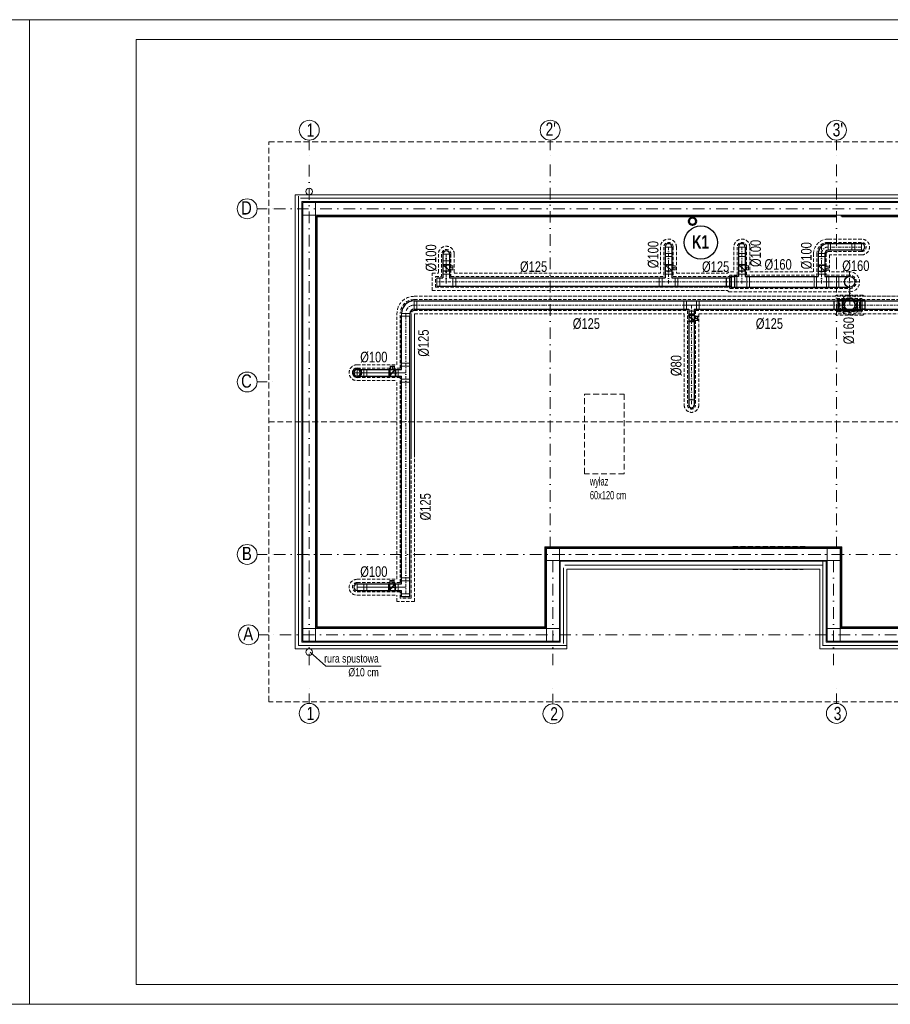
# Model space of a CAD drawing. Header units: inches. Extents: x 67073 to 287261, y -76160 to 48412.
# Tile 106 of 117: x 87316 to 88628, y -42402 to -40917. Entities that reach past the tile are written whole.
import ezdxf

# ---------------------------------------------------------------- set-up
doc = ezdxf.new("R2010")
doc.units = ezdxf.units.IN
doc.header["$MEASUREMENT"] = 0
for name, pattern in [('DASHDOT', [1, 0.5, -0.25, 0, -0.25]), ('DASHED', [0.75, 0.5, -0.25]), ('HIDDEN', [0.375, 0.25, -0.125])]:
    doc.linetypes.add(name, pattern=pattern)
for name, color, linetype, lineweight in [('## 02 KS PION', 102, 'Continuous', 30), ('## 08 CENTRALA REKUP', 204, 'Continuous', 25), ('## 08 WENTYL IZOLACJA', 4, 'DASHED', 18), ('001 WENT NAWIEW', 1, 'Continuous', 25), ('p-- ocieplenie-w.zew', 77, 'Continuous', 0), ('p--dach', 2, 'Continuous', 30), ('p--dach-rura spustowa', 2, 'Continuous', 0), ('p--osie konstr', 1, 'DASHDOT', 15), ('p--osie konstr.-NR', 1, 'DASHDOT', 15), ('p--płyta GK', 2, 'Continuous', 0), ('p--ściana szkielet', 3, 'Continuous', 0)]:
    doc.layers.add(name, color=color, linetype=linetype, lineweight=lineweight)
for name, color, linetype in [('## 08 Nawiew', 1, 'Continuous'), ('## 08 Wywiew', 5, 'Continuous'), ('## 08 Wywiew opis', 5, 'Continuous'), ('p--opisy dodatkowe', 33, 'Continuous'), ('p--podciąg', 61, 'Continuous'), ('Wywiew', 1, 'Continuous'), ('ZP', 246, 'Continuous')]:
    doc.layers.add(name, color=color, linetype=linetype)
doc.styles.add('1-50', font='arial.ttf', dxfattribs={"width": 0.75, "height": 12.5})
doc.styles.add('GENERATED_STYLE_7', font='arialbd.ttf', dxfattribs={"width": 0.75})
doc.styles.get("Standard").update_dxf_attribs({"font": 'ARIAL.TTF', "width": 0.75})
doc.styles.add('STYL-1', font='Arial Narrow.ttf', dxfattribs={"width": 0.75})
doc.linetypes.add('BATTING', pattern='A,0.0001,-0.1,[134,ltypeshp.shx,S=0.1,R=0,X=-0.1,Y=0],-0.2,[134,ltypeshp.shx,S=0.1,R=180,X=0.1,Y=0],-0.1', length=0.4001)

# ---------------------------------------------------------------- blocks, each defined once
blk = doc.blocks.new('A$C670D1017')
at = {"layer": '001 WENT NAWIEW'}
for p, q in [((1.4, 15.4375, 151.8), (8.6, 15.4375, 151.8)), ((2, 10.4375, 151.8), (2, 15.4375, 151.8)), ((5, 9.9375, 151.8), (5, 15.9375, 151.8)), ((8, 10.4375, 151.8), (8, 15.4375, 151.8)), ((0, 0.4375, 151.8), (0, 10.4375, 151.8)), ((0, 5.4375, 151.8), (10, 5.4375, 151.8)), ((0, 0.4375, 151.8), (9.125, 0.4375, 151.8)), ((0.875, 10.4375, 151.8), (0.875, 0.4375, 151.8)), ((0.875, 10.4375, 151.8), (9.125, 10.4375, 151.8)), ((1.5, 1.0625, 151.8), (8.5, 9.8125, 151.8)), ((9.125, 10.4375, 151.8), (9.125, 0.4375, 151.8)), ((10, 0.4375, 151.8), (10, 10.4375, 151.8))]:
    blk.add_line(p, q, dxfattribs=at)
blk.add_circle((5, 5.4375, 151.8), 0.625, dxfattribs=at)
for centre, start, end in [((0.4375, 10.4375, 151.8), 0, 180), ((0.4375, 0.4375, 151.8), 180, 0), ((9.5625, 10.4375, 151.8), 0, 180), ((9.5625, 0.4375, 151.8), 180, 0)]:
    blk.add_arc(centre, 0.4375, start, end, dxfattribs=at)
for p in [(0, 4.1875, 151.8), (0, 4.1875, 151.8), (10, 4.1875, 151.8), (10, 4.1875)]:
    blk.add_point(p, dxfattribs=at)

msp = doc.modelspace()

# ---------------------------------------------------------------- linework, layer by layer
at = {"layer": '## 02 KS PION', "color": 3, "lineweight": 50}
msp.add_circle((88330.144, -41221.251), 5.5, dxfattribs=at)
at = {"layer": '## 02 KS PION', "color": 3, "lineweight": 30}
msp.add_circle((88342.735, -41253.16), 24.979, dxfattribs=at)
at = {"layer": '## 08 CENTRALA REKUP', "linetype": 'Continuous', "lineweight": 18}
for p, q in [((88534.623, -41260.007), (88534.623, -41255.007)), ((88534.623, -41255.007), (88534.623, -41265.007)), ((88538.123, -41255.007), (88538.123, -41265.007))]:
    msp.add_line(p, q, dxfattribs=at)
msp.add_circle((88330.144, -41221.251), 5.5, dxfattribs=at)
at = {"layer": '## 08 Nawiew', "color": 250, "linetype": 'DASHDOT', "lineweight": 15, "ltscale": 10}
for p, q in [((88293.804, -41260.007), (88293.804, -41303.484)), ((88293.804, -41314.984), (88293.804, -41260.007)), ((88404.599, -41260.007), (88404.599, -41314.984)), ((88524.623, -41260.007), (88524.623, -41314.984)), ((88524.623, -41260.007), (88524.623, -41314.984)), ((88584.966, -41260.007), (88534.623, -41260.007)), ((87958.892, -41270.884), (87958.892, -41314.984)), ((87958.892, -41314.984), (87958.892, -41270.884)), ((88524.623, -41314.984), (88524.623, -41270.007)), ((88524.623, -41287.108), (88524.623, -41297.108)), ((88582.059, -41312.579), (87944.797, -41312.579)), ((87910.291, -41347.634), (88752.158, -41347.634)), ((87897.791, -41364.134), (87897.791, -41787.453)), ((87824.375, -41449.585), (87897.791, -41449.585)), ((87897.791, -41449.585), (87824.375, -41449.585)), ((87824.375, -41773.203), (87897.791, -41773.203)), ((87897.791, -41773.203), (87824.375, -41773.203))]:
    msp.add_line(p, q, dxfattribs=at)
at = {"layer": '## 08 Nawiew', "color": 1, "linetype": 'DASHDOT', "lineweight": 15, "ltscale": 10}
for p, q in [((88567.059, -41347.569), (88567.059, -41323.524)), ((88316.998, -41347.634), (88339.998, -41347.634)), ((88328.569, -41347.634), (88328.569, -41360.884))]:
    msp.add_line(p, q, dxfattribs=at)
at = {"layer": '## 08 Nawiew', "color": 1, "linetype": 'Continuous', "lineweight": 15, "ltscale": 10}
for p, q in [((87910.291, -41341.384), (87914.291, -41341.384)), ((87910.291, -41353.884), (87910.291, -41341.384)), ((87914.291, -41353.884), (87914.291, -41341.384)), ((87910.291, -41347.634), (87914.291, -41347.634)), ((87910.291, -41353.884), (87914.291, -41353.884)), ((87891.541, -41364.134), (87891.541, -41360.134)), ((87891.541, -41360.134), (87904.041, -41360.134)), ((87891.541, -41364.134), (87904.041, -41364.134)), ((87897.791, -41364.134), (87897.791, -41360.134)), ((87904.041, -41364.134), (87904.041, -41360.134))]:
    msp.add_line(p, q, dxfattribs=at)
at = {"layer": '## 08 Nawiew', "lineweight": 30}
for p, q in [((87910.291, -41341.384), (88708.606, -41341.384)), ((88543.859, -41353.819), (88543.859, -41341.319)), ((88543.859, -41341.319), (88548.379, -41341.319)), ((88550.059, -41339.569), (88548.359, -41341.339)), ((88550.059, -41339.569), (88555.559, -41339.569)), ((88567.059, -41339.569), (88551.059, -41339.569)), ((88555.559, -41339.569), (88555.559, -41355.569)), ((88567.059, -41339.569), (88583.059, -41339.569)), ((88584.059, -41339.569), (88578.559, -41339.569)), ((88578.559, -41339.569), (88578.559, -41355.569)), ((88584.059, -41339.569), (88585.759, -41341.339)), ((88590.259, -41341.319), (88585.739, -41341.319)), ((88590.259, -41353.819), (88590.259, -41341.319)), ((87910.291, -41353.884), (88324.569, -41353.884)), ((88324.569, -41353.884), (88324.569, -41392.794)), ((88332.569, -41353.884), (88332.569, -41392.794)), ((88332.569, -41353.884), (88708.606, -41353.884)), ((88543.859, -41353.819), (88548.359, -41353.819)), ((88550.039, -41355.569), (88548.359, -41353.819)), ((88550.039, -41355.569), (88555.559, -41355.569)), ((88555.559, -41355.569), (88567.059, -41355.569)), ((88578.559, -41355.569), (88567.059, -41355.569)), ((88584.079, -41355.569), (88578.559, -41355.569)), ((88584.079, -41355.569), (88585.759, -41353.819)), ((88590.259, -41353.819), (88585.759, -41353.819)), ((87891.541, -41444.585), (87891.541, -41364.134)), ((87904.041, -41787.453), (87904.041, -41364.134)), ((88324.569, -41360.558), (88324.569, -41498.425)), ((88332.569, -41360.558), (88332.569, -41498.425)), ((87824.375, -41444.585), (87891.541, -41444.585)), ((87824.375, -41444.585), (87849.25, -41444.585)), ((87881.791, -41444.585), (87891.541, -41444.585)), ((87881.791, -41444.585), (87891.541, -41444.585)), ((87824.375, -41454.585), (87891.541, -41454.585)), ((87824.375, -41454.585), (87849.25, -41454.585)), ((87881.791, -41454.585), (87891.541, -41454.585)), ((87881.791, -41454.585), (87891.541, -41454.585)), ((87891.541, -41478.651), (87891.541, -41454.585)), ((87891.541, -41521.332), (87891.541, -41454.585)), ((87891.541, -41768.203), (87891.541, -41454.585)), ((87824.375, -41768.203), (87891.541, -41768.203)), ((87824.375, -41768.203), (87849.25, -41768.203)), ((87881.791, -41768.203), (87891.541, -41768.203)), ((87881.791, -41768.203), (87891.541, -41768.203)), ((87824.375, -41778.203), (87891.541, -41778.203)), ((87824.375, -41778.203), (87849.25, -41778.203)), ((87881.791, -41778.203), (87891.541, -41778.203)), ((87881.791, -41778.203), (87891.541, -41778.203)), ((87891.541, -41787.453), (87891.541, -41778.203)), ((87891.541, -41784.703), (87891.541, -41778.203)), ((87904.041, -41787.453), (87891.541, -41787.453))]:
    msp.add_line(p, q, dxfattribs=at)
at = {"layer": '## 08 Nawiew', "lineweight": 5}
for p, q in [((88316.998, -41341.384), (88339.998, -41341.384)), ((88316.998, -41341.384), (88316.998, -41353.884)), ((88320.998, -41341.384), (88320.998, -41353.884)), ((88335.998, -41341.384), (88335.998, -41353.884)), ((88339.998, -41341.384), (88339.998, -41353.884)), ((88548.359, -41353.819), (88548.359, -41341.339)), ((88550.059, -41355.569), (88550.059, -41339.569)), ((88551.059, -41339.569), (88551.059, -41355.569)), ((88583.059, -41339.569), (88583.059, -41355.569)), ((88584.059, -41355.569), (88584.059, -41339.569)), ((88585.759, -41353.819), (88585.759, -41341.339)), ((88316.998, -41353.884), (88324.569, -41353.884)), ((88324.569, -41356.884), (88332.569, -41356.884)), ((88332.569, -41353.884), (88339.998, -41353.884)), ((88324.569, -41360.558), (88332.569, -41360.558)), ((88324.569, -41372.54), (88332.569, -41372.54)), ((87824.375, -41454.585), (87824.375, -41444.585)), ((87834.375, -41454.585), (87834.375, -41444.585)), ((87838.875, -41454.585), (87838.875, -41444.585)), ((87881.791, -41454.585), (87881.791, -41444.585)), ((87881.791, -41454.585), (87881.791, -41444.585)), ((87886.291, -41454.585), (87886.291, -41444.585)), ((87886.291, -41454.585), (87886.291, -41444.585)), ((87904.041, -41435.335), (87891.541, -41435.335)), ((87904.041, -41439.835), (87891.541, -41439.835)), ((87891.541, -41461.085), (87891.541, -41454.585)), ((87904.041, -41459.335), (87891.541, -41459.335)), ((87904.041, -41463.835), (87891.541, -41463.835)), ((88324.569, -41490.425), (88332.569, -41490.425)), ((87824.375, -41778.203), (87824.375, -41768.203)), ((87834.375, -41778.203), (87834.375, -41768.203)), ((87838.875, -41778.203), (87838.875, -41768.203)), ((87881.416, -41778.203), (87881.416, -41768.203)), ((87881.416, -41778.203), (87881.416, -41768.203)), ((87881.791, -41778.203), (87881.791, -41768.203)), ((87881.791, -41778.203), (87881.791, -41768.203)), ((87886.291, -41778.203), (87886.291, -41768.203)), ((87886.291, -41778.203), (87886.291, -41768.203)), ((87904.041, -41758.953), (87891.541, -41758.953)), ((87904.041, -41763.453), (87891.541, -41763.453)), ((87904.041, -41782.953), (87891.541, -41782.953))]:
    msp.add_line(p, q, dxfattribs=at)
at = {"layer": '## 08 Nawiew', "color": 1, "lineweight": 5}
msp.add_line((87824.354, -41454.585), (87824.354, -41444.585), dxfattribs=at)
msp.add_line((87824.354, -41454.585), (87824.354, -41444.585), dxfattribs=at)
at = {"layer": '## 08 Nawiew', "color": 1, "linetype": 'DASHDOT', "lineweight": 15, "ltscale": 10}
msp.add_lwpolyline([(88556.559, -41347.569), (88577.559, -41347.569)], dxfattribs=at)
msp.add_lwpolyline([(88556.559, -41347.569), (88577.559, -41347.569)], dxfattribs=at)
msp.add_lwpolyline([(88556.559, -41347.569), (88577.559, -41347.569)], dxfattribs=at)
at = {"layer": '## 08 Nawiew', "lineweight": 30}
msp.add_circle((88567.059, -41347.569), 8, dxfattribs=at)
msp.add_circle((88567.059, -41347.569), 8, dxfattribs=at)
at = {"layer": '## 08 Nawiew', "lineweight": 5}
msp.add_circle((88567.059, -41347.569), 8, dxfattribs=at)
msp.add_circle((88567.059, -41347.569), 8, dxfattribs=at)
at = {"layer": '## 08 Nawiew', "color": 250, "linetype": 'DASHDOT', "lineweight": 15, "ltscale": 10}
for centre, radius in [((88534.623, -41270.007), 10), ((87910.291, -41360.134), 12.5)]:
    msp.add_arc(centre, radius, 90, 180, dxfattribs=at)
at = {"layer": '## 08 Nawiew', "lineweight": 30}
for centre, radius, start, end in [((87910.291, -41360.134), 18.75, 90, 180), ((87910.291, -41360.134), 6.25, 90, 180), ((87824.354, -41449.585), 7, 90, 270), ((87824.354, -41449.585), 7, 0, 180), ((87824.354, -41449.585), 7, 90, 270), ((87824.354, -41449.585), 7, 0, 180), ((87824.354, -41449.585), 5, 90, 270), ((87824.354, -41449.585), 5, 0, 180), ((87824.354, -41449.585), 5, 0, 180), ((87824.354, -41449.585), 5, 0, 180), ((87824.354, -41449.585), 5, 0, 180), ((87824.354, -41449.585), 5, 90, 270), ((87824.354, -41449.585), 5, 0, 180), ((87824.354, -41449.585), 5, 0, 180), ((87824.354, -41449.585), 5, 0, 180), ((87824.354, -41449.585), 5, 0, 180), ((87824.375, -41449.585), 5, 90, 270), ((87824.354, -41449.585), 7, 270, 90), ((87824.354, -41449.585), 7, 270, 90), ((87824.354, -41449.585), 5, 270, 90), ((87824.354, -41449.585), 5, 270, 90), ((87824.354, -41449.585), 7, 180, 0), ((87824.354, -41449.585), 7, 180, 0), ((87824.354, -41449.585), 5, 180, 0), ((87824.354, -41449.585), 5, 180, 0), ((87824.354, -41449.585), 5, 180, 0), ((87824.354, -41449.585), 5, 180, 0), ((87824.354, -41449.585), 5, 180, 0), ((87824.354, -41449.585), 5, 180, 0), ((87824.354, -41449.585), 5, 180, 0), ((87824.354, -41449.585), 5, 180, 0), ((88328.564, -41498.425), 4, 180, 0), ((87824.375, -41773.203), 5, 90, 270)]:
    msp.add_arc(centre, radius, start, end, dxfattribs=at)
at = {"layer": '## 08 WENTYL IZOLACJA', "color": 4, "lineweight": 5, "ltscale": 10}
for p, q in [((88584.966, -41248.007), (88534.623, -41248.007)), ((88281.804, -41260.007), (88281.804, -41299.329)), ((88305.804, -41260.007), (88305.804, -41299.329)), ((88392.599, -41260.007), (88392.599, -41297.579)), ((88416.599, -41260.007), (88416.599, -41297.579)), ((87946.892, -41270.884), (87946.892, -41299.329)), ((87970.892, -41270.884), (87970.892, -41299.329)), ((88512.623, -41270.007), (88512.623, -41297.579)), ((88536.623, -41272.007), (88536.623, -41297.568)), ((88584.966, -41272.007), (88536.623, -41272.007)), ((88384.771, -41297.579), (88383.091, -41299.329)), ((88392.599, -41297.579), (88384.771, -41297.579)), ((88416.599, -41297.579), (88512.623, -41297.579)), ((88566.903, -41297.568), (88536.623, -41297.568)), ((87937.797, -41299.329), (87946.892, -41299.329)), ((87937.797, -41325.829), (87937.797, -41299.329)), ((87970.892, -41299.329), (88281.804, -41299.329)), ((88305.804, -41299.329), (88383.091, -41299.329)), ((87937.797, -41325.829), (88381.555, -41325.829)), ((88245.644, -41325.829), (88383.071, -41325.829)), ((88384.751, -41327.579), (88383.071, -41325.829)), ((87910.291, -41334.384), (88708.606, -41334.384)), ((88053.811, -41334.384), (88708.606, -41334.384)), ((88384.751, -41327.579), (88566.903, -41327.579)), ((88547.075, -41332.569), (88545.395, -41334.319)), ((88587.062, -41332.569), (88547.075, -41332.569)), ((88587.062, -41332.569), (88588.742, -41334.319)), ((87884.541, -41437.585), (87884.541, -41360.134)), ((87911.041, -41574.648), (87911.041, -41360.884)), ((87911.041, -41794.453), (87911.041, -41360.884)), ((87911.041, -41360.884), (88317.569, -41360.884)), ((88317.569, -41360.884), (88317.569, -41498.425)), ((88339.569, -41360.884), (88708.606, -41360.884)), ((88339.569, -41360.884), (88339.569, -41498.425)), ((88547.055, -41362.569), (88545.375, -41360.819)), ((88587.062, -41362.569), (88547.055, -41362.569)), ((88587.062, -41362.569), (88588.742, -41360.819)), ((87824.375, -41437.585), (87884.541, -41437.585)), ((87824.375, -41461.585), (87884.541, -41461.585)), ((87884.541, -41761.203), (87884.541, -41461.585)), ((87824.375, -41761.203), (87884.541, -41761.203)), ((87824.375, -41785.203), (87884.541, -41785.203)), ((87884.541, -41794.453), (87884.541, -41785.203)), ((87911.041, -41794.453), (87884.541, -41794.453))]:
    msp.add_line(p, q, dxfattribs=at)
at = {"layer": '## 08 WENTYL IZOLACJA', "color": 6, "lineweight": 5, "ltscale": 10}
for p, q in [((88584.966, -41253.007), (88534.623, -41253.007)), ((88286.804, -41260.007), (88286.804, -41304.329)), ((88300.804, -41260.007), (88300.804, -41304.329)), ((88397.599, -41260.007), (88397.599, -41302.579)), ((88411.599, -41260.007), (88411.599, -41302.579)), ((88584.966, -41267.007), (88534.623, -41267.007)), ((87951.892, -41270.884), (87951.892, -41304.329)), ((87965.892, -41270.884), (87965.892, -41304.329)), ((88517.623, -41270.007), (88517.623, -41302.579)), ((88531.623, -41270.007), (88531.623, -41302.579)), ((87942.797, -41304.329), (87951.892, -41304.329)), ((87942.797, -41320.829), (87942.797, -41304.329)), ((87965.892, -41304.329), (88286.804, -41304.329)), ((88300.804, -41304.329), (88385.222, -41304.329)), ((88386.902, -41302.579), (88385.222, -41304.329)), ((88397.599, -41302.579), (88386.902, -41302.579)), ((88411.599, -41302.579), (88517.623, -41302.579)), ((88531.623, -41302.579), (88566.903, -41302.579)), ((87942.797, -41320.829), (88381.555, -41320.829)), ((88243.792, -41320.829), (88385.202, -41320.829)), ((88386.882, -41322.579), (88385.202, -41320.829)), ((88386.882, -41322.579), (88566.903, -41322.579)), ((87910.291, -41339.384), (88708.606, -41339.384)), ((88549.206, -41337.569), (88547.526, -41339.319)), ((88567.059, -41337.569), (88549.206, -41337.569)), ((88567.059, -41337.569), (88584.911, -41337.569)), ((88584.911, -41337.569), (88586.591, -41339.319)), ((87910.291, -41355.884), (88322.569, -41355.884)), ((88322.569, -41355.884), (88322.569, -41498.425)), ((88334.569, -41355.884), (88708.606, -41355.884)), ((88334.569, -41355.884), (88334.569, -41498.425)), ((88549.186, -41357.569), (88547.506, -41355.819)), ((88584.931, -41357.569), (88586.611, -41355.819)), ((87889.541, -41442.585), (87889.541, -41360.134)), ((87906.041, -41576.501), (87906.041, -41360.134)), ((87906.041, -41789.453), (87906.041, -41360.134)), ((88549.186, -41357.569), (88567.059, -41357.569)), ((88584.931, -41357.569), (88567.059, -41357.569)), ((87824.375, -41442.585), (87889.541, -41442.585)), ((87824.375, -41456.585), (87889.541, -41456.585)), ((87889.541, -41766.203), (87889.541, -41456.585)), ((87824.375, -41766.203), (87889.541, -41766.203)), ((87824.375, -41780.203), (87889.541, -41780.203)), ((87889.541, -41789.453), (87889.541, -41780.203)), ((87906.041, -41789.453), (87889.541, -41789.453))]:
    msp.add_line(p, q, dxfattribs=at)
at = {"layer": '## 08 WENTYL IZOLACJA', "color": 4, "lineweight": 5, "ltscale": 10}
for radius in [15, 15, 11]:
    msp.add_circle((88567.059, -41347.569), radius, dxfattribs=at)
at = {"layer": '## 08 WENTYL IZOLACJA', "color": 6, "lineweight": 5, "ltscale": 10}
msp.add_circle((88567.059, -41347.569), 10, dxfattribs=at)
at = {"layer": '## 08 WENTYL IZOLACJA', "color": 4, "lineweight": 5, "ltscale": 10}
for centre, radius, start, end in [((88293.804, -41260.007), 12, 0, 180), ((88404.599, -41260.007), 12, 0, 180), ((88534.623, -41270.007), 22, 90, 180), ((88584.966, -41260.007), 12, 270, 90), ((87958.892, -41270.884), 12, 0, 180), ((88567.059, -41312.567), 15, 269.405962, 90.594038), ((87910.291, -41360.134), 25.75, 90, 180), ((88567.059, -41347.569), 10.5, 139.632406, 40.367594), ((87824.375, -41449.585), 12, 90, 270), ((88328.564, -41498.425), 11, 180, 0), ((87824.375, -41773.203), 12, 90, 270)]:
    msp.add_arc(centre, radius, start, end, dxfattribs=at)
at = {"layer": '## 08 WENTYL IZOLACJA', "color": 6, "lineweight": 5, "ltscale": 10}
for centre, radius, start, end in [((88293.804, -41260.007), 7, 0, 180), ((88404.599, -41260.007), 7, 0, 180), ((88534.623, -41270.007), 17, 90, 180), ((88584.966, -41260.007), 7, 270, 90), ((87958.892, -41270.884), 7, 0, 180), ((88534.623, -41270.007), 3, 90, 180), ((88567.059, -41312.567), 10, 269.108923, 90.891077), ((87910.291, -41360.134), 20.75, 90, 180), ((87910.291, -41360.134), 4.25, 90, 180), ((87824.375, -41449.585), 7, 90, 270), ((88328.564, -41498.425), 6, 180, 0), ((87824.375, -41773.203), 7, 90, 270)]:
    msp.add_arc(centre, radius, start, end, dxfattribs=at)
at = {"layer": '## 08 Wywiew', "color": 5, "lineweight": 30}
for p, q in [((88288.804, -41260.007), (88288.804, -41306.329)), ((88288.804, -41260.007), (88288.804, -41284.883)), ((88298.804, -41260.007), (88298.804, -41306.329)), ((88298.804, -41260.007), (88298.804, -41284.883)), ((88399.599, -41260.007), (88399.599, -41304.579)), ((88409.599, -41260.007), (88409.599, -41304.579)), ((88584.966, -41255.007), (88534.623, -41255.007)), ((88584.966, -41265.007), (88534.623, -41265.007)), ((87953.892, -41270.884), (87953.892, -41306.329)), ((87963.892, -41270.884), (87963.892, -41306.329)), ((88519.623, -41270.007), (88519.623, -41304.579)), ((88529.623, -41270.007), (88529.623, -41304.579)), ((87953.892, -41284.479), (87953.892, -41292.479)), ((87953.892, -41296.579), (87953.892, -41306.329)), ((87953.892, -41296.579), (87953.892, -41306.329)), ((87963.892, -41284.479), (87963.892, -41292.479)), ((87963.892, -41296.579), (87963.892, -41306.329)), ((87963.892, -41296.579), (87963.892, -41306.329)), ((88288.804, -41296.579), (88288.804, -41306.329)), ((88288.804, -41296.579), (88288.804, -41306.329)), ((88298.804, -41296.579), (88298.804, -41306.329)), ((88298.804, -41296.579), (88298.804, -41306.329)), ((88399.599, -41296.579), (88399.599, -41304.579)), ((88399.599, -41296.579), (88399.599, -41304.579)), ((88409.599, -41296.579), (88409.599, -41304.579)), ((88409.599, -41296.579), (88409.599, -41304.579)), ((87944.797, -41306.329), (87951.134, -41306.329)), ((87947.547, -41306.329), (87953.892, -41306.329)), ((87963.892, -41306.329), (88288.96, -41306.329)), ((88264.894, -41306.329), (88288.804, -41306.329)), ((88282.46, -41306.329), (88288.96, -41306.329)), ((88298.804, -41306.329), (88381.555, -41306.329)), ((88381.555, -41318.829), (88381.555, -41306.329)), ((88381.555, -41306.329), (88386.075, -41306.329)), ((88387.755, -41304.579), (88386.055, -41306.35)), ((88387.755, -41304.579), (88393.255, -41304.579)), ((88399.599, -41304.579), (88388.755, -41304.579)), ((88393.255, -41304.579), (88393.255, -41320.579)), ((88409.599, -41304.579), (88519.623, -41304.579)), ((88529.623, -41304.579), (88566.903, -41304.579)), ((87944.797, -41318.829), (88381.555, -41318.829)), ((88381.555, -41318.829), (88386.055, -41318.829)), ((88387.735, -41320.579), (88386.055, -41318.829)), ((88387.735, -41320.579), (88393.255, -41320.579)), ((88388.755, -41320.579), (88566.903, -41320.579))]:
    msp.add_line(p, q, dxfattribs=at)
at = {"layer": '## 08 Wywiew', "color": 5, "lineweight": 5}
for p, q in [((88288.804, -41260.007), (88298.804, -41260.007)), ((88399.599, -41260.007), (88409.599, -41260.007)), ((88570.466, -41255.007), (88570.466, -41265.007)), ((88574.966, -41255.007), (88574.966, -41265.007)), ((88584.966, -41255.007), (88584.966, -41265.007)), ((87953.892, -41270.884), (87963.892, -41270.884)), ((87963.892, -41280.884), (87953.892, -41280.884)), ((88288.804, -41270.007), (88298.804, -41270.007)), ((88288.804, -41274.507), (88298.804, -41274.507)), ((88399.599, -41270.007), (88409.599, -41270.007)), ((88399.599, -41274.507), (88409.599, -41274.507)), ((88519.623, -41270.007), (88529.623, -41270.007)), ((88519.623, -41274.507), (88529.623, -41274.507)), ((87953.892, -41286.579), (87963.892, -41286.579)), ((87953.892, -41286.579), (87953.892, -41295.704)), ((87963.892, -41287.454), (87953.892, -41287.454)), ((87963.892, -41295.704), (87953.892, -41295.704)), ((87953.892, -41296.579), (87963.892, -41296.579)), ((87953.892, -41296.579), (87963.892, -41296.579)), ((87953.892, -41296.579), (87963.892, -41296.579)), ((87954.517, -41288.079), (87963.267, -41295.079)), ((87958.892, -41286.579), (87958.892, -41296.579)), ((87963.392, -41291.579), (87969.392, -41291.579)), ((87963.892, -41287.454), (87963.892, -41295.704)), ((87963.892, -41288.579), (87968.892, -41288.579)), ((87963.892, -41294.579), (87968.892, -41294.579)), ((87968.892, -41287.979), (87968.892, -41295.179)), ((88288.804, -41286.579), (88298.804, -41286.579)), ((88288.804, -41286.579), (88288.804, -41295.704)), ((88298.804, -41287.454), (88288.804, -41287.454)), ((88298.804, -41295.704), (88288.804, -41295.704)), ((88288.804, -41296.579), (88298.804, -41296.579)), ((88288.804, -41296.579), (88298.804, -41296.579)), ((88288.804, -41296.579), (88298.804, -41296.579)), ((88288.804, -41296.579), (88298.804, -41296.579)), ((88288.804, -41296.579), (88298.804, -41296.579)), ((88289.429, -41288.079), (88298.179, -41295.079)), ((88293.804, -41286.579), (88293.804, -41296.579)), ((88298.304, -41291.579), (88304.304, -41291.579)), ((88298.804, -41287.454), (88298.804, -41295.704)), ((88298.804, -41288.579), (88303.804, -41288.579)), ((88298.804, -41294.579), (88303.804, -41294.579)), ((88303.804, -41287.979), (88303.804, -41295.179)), ((88399.599, -41286.579), (88409.599, -41286.579)), ((88399.599, -41286.579), (88399.599, -41295.704)), ((88409.599, -41287.454), (88399.599, -41287.454)), ((88409.599, -41295.704), (88399.599, -41295.704)), ((88399.599, -41296.579), (88409.599, -41296.579)), ((88399.599, -41296.579), (88409.599, -41296.579)), ((88399.599, -41296.579), (88409.599, -41296.579)), ((88399.599, -41296.579), (88409.599, -41296.579)), ((88399.599, -41296.579), (88409.599, -41296.579)), ((88400.224, -41288.079), (88408.974, -41295.079)), ((88404.599, -41286.579), (88404.599, -41296.579)), ((88409.099, -41291.579), (88415.099, -41291.579)), ((88409.599, -41287.454), (88409.599, -41295.704)), ((88409.599, -41288.579), (88414.599, -41288.579)), ((88409.599, -41294.579), (88414.599, -41294.579)), ((88414.599, -41287.979), (88414.599, -41295.179)), ((88519.623, -41287.108), (88529.623, -41287.108)), ((88519.623, -41287.108), (88519.623, -41296.233)), ((88529.623, -41287.983), (88519.623, -41287.983)), ((88529.623, -41296.233), (88519.623, -41296.233)), ((88519.623, -41297.108), (88529.623, -41297.108)), ((88519.623, -41297.108), (88529.623, -41297.108)), ((88519.623, -41297.108), (88529.623, -41297.108)), ((88519.623, -41297.108), (88529.623, -41297.108)), ((88519.623, -41297.108), (88529.623, -41297.108)), ((88520.248, -41288.608), (88528.998, -41295.608)), ((88529.123, -41292.108), (88535.123, -41292.108)), ((88529.623, -41287.983), (88529.623, -41296.233)), ((88529.623, -41289.108), (88534.623, -41289.108)), ((88529.623, -41295.108), (88534.623, -41295.108)), ((88534.623, -41288.508), (88534.623, -41295.708)), ((87944.797, -41318.829), (87944.797, -41306.329)), ((87949.297, -41318.829), (87949.297, -41306.329)), ((87953.892, -41301.079), (87963.892, -41301.079)), ((87953.892, -41301.079), (87963.892, -41301.079)), ((87968.797, -41318.829), (87968.797, -41306.329)), ((87973.297, -41318.829), (87973.297, -41306.329)), ((88279.71, -41318.829), (88279.71, -41306.329)), ((88284.21, -41318.829), (88284.21, -41306.329)), ((88288.804, -41301.079), (88298.804, -41301.079)), ((88288.804, -41301.079), (88298.804, -41301.079)), ((88303.71, -41318.829), (88303.71, -41306.329)), ((88308.21, -41318.829), (88308.21, -41306.329)), ((88386.055, -41318.829), (88386.055, -41306.35)), ((88387.755, -41320.579), (88387.755, -41304.579)), ((88388.755, -41304.579), (88388.755, -41320.579)), ((88393.255, -41320.579), (88393.255, -41304.579)), ((88393.593, -41304.579), (88393.593, -41320.579)), ((88397.099, -41304.579), (88397.099, -41320.579)), ((88399.599, -41301.079), (88409.599, -41301.079)), ((88399.599, -41301.079), (88409.599, -41301.079)), ((88399.599, -41301.079), (88409.599, -41301.079)), ((88412.093, -41304.579), (88412.093, -41320.579)), ((88416.255, -41304.579), (88416.255, -41320.579)), ((88513.616, -41304.579), (88513.616, -41320.579)), ((88517.123, -41304.579), (88517.123, -41320.579)), ((88519.778, -41301.079), (88529.778, -41301.079)), ((88532.116, -41304.579), (88532.116, -41320.579)), ((88535.623, -41304.579), (88535.623, -41320.579)), ((88547.403, -41304.579), (88547.403, -41320.579)), ((88550.903, -41304.579), (88550.903, -41320.579)), ((88555.559, -41355.569), (88555.559, -41339.569)), ((88578.559, -41355.569), (88578.559, -41339.569))]:
    msp.add_line(p, q, dxfattribs=at)
at = {"layer": '## 08 Wywiew', "color": 5, "linetype": 'DASHDOT', "lineweight": 15, "ltscale": 10}
msp.add_line((88566.903, -41296.672), (88566.903, -41333.272), dxfattribs=at)
at = {"layer": '## 08 Wywiew', "color": 1, "linetype": 'DASHDOT', "lineweight": 15, "ltscale": 10}
msp.add_line((88328.569, -41360.558), (88328.569, -41498.425), dxfattribs=at)
at = {"layer": '## 08 Wywiew', "color": 1, "lineweight": 5}
for p, q in [((87824.354, -41444.585), (87824.354, -41454.585)), ((87824.354, -41444.585), (87824.354, -41454.585)), ((87819.354, -41449.585), (87829.354, -41449.585)), ((87819.354, -41449.585), (87829.354, -41449.585))]:
    msp.add_line(p, q, dxfattribs=at)
at = {"layer": '## 08 Wywiew', "color": 5, "lineweight": 5}
for centre in [(87958.892, -41291.579), (88293.804, -41291.579), (88404.599, -41291.579), (88524.623, -41292.108)]:
    msp.add_circle(centre, 0.625, dxfattribs=at)
at = {"layer": '## 08 Wywiew', "color": 5, "lineweight": 30}
msp.add_circle((88567.059, -41312.567), 8, dxfattribs=at)
at = {"layer": '## 08 Wywiew'}
msp.add_arc((87958.892, -41270.884), 5, 0, 180, dxfattribs=at)
msp.add_arc((87958.892, -41270.884), 5, 0, 180, dxfattribs=at)
msp.add_arc((87958.892, -41270.884), 5, 0, 180, dxfattribs=at)
at = {"layer": '## 08 Wywiew', "color": 5, "lineweight": 30}
for centre, radius, start, end in [((87958.892, -41270.884), 5, 0, 180), ((88293.804, -41260.007), 5, 0, 180), ((88404.599, -41260.007), 5, 0, 180), ((88534.623, -41270.007), 15, 90, 180), ((88534.623, -41270.007), 5, 90, 180), ((88584.966, -41260.007), 5, 270, 90)]:
    msp.add_arc(centre, radius, start, end, dxfattribs=at)
at = {"layer": '## 08 Wywiew', "color": 5, "lineweight": 5}
for centre, start, end in [((87953.892, -41287.017), 90, 270), ((87953.892, -41296.142), 90, 270), ((87963.892, -41287.017), 270, 90), ((87963.892, -41296.142), 270, 90), ((88288.804, -41287.017), 90, 270), ((88288.804, -41296.142), 90, 270), ((88298.804, -41287.017), 270, 90), ((88298.804, -41296.142), 270, 90), ((88399.599, -41287.017), 90, 270), ((88399.599, -41296.142), 90, 270), ((88409.599, -41287.017), 270, 90), ((88409.599, -41296.142), 270, 90), ((88519.623, -41287.546), 90, 270), ((88519.623, -41296.671), 90, 270), ((88529.623, -41287.546), 270, 90), ((88529.623, -41296.671), 270, 90)]:
    msp.add_arc(centre, 0.438, start, end, dxfattribs=at)
for p in [(87957.642, -41286.579), (87957.642, -41286.579), (87957.642, -41296.579), (87957.642, -41296.579, -151.8), (88292.554, -41286.579), (88292.554, -41286.579), (88292.554, -41296.579), (88292.554, -41296.579, -151.8), (88403.349, -41286.579), (88403.349, -41286.579), (88403.349, -41296.579), (88403.349, -41296.579, -151.8), (88523.373, -41287.108), (88523.373, -41287.108), (88523.373, -41297.108), (88523.373, -41297.108, -151.8)]:
    msp.add_point(p, dxfattribs=at)
at = {"linetype": 'Continuous', "lineweight": 18}
for points in [[(85230.462, -42402.179), (87330.462, -42402.179), (87330.462, -40917.179), (85230.462, -40917.179)], [(87330.462, -42402.179), (89430.462, -42402.179), (89430.462, -40917.179), (87330.462, -40917.179)], [(87491.09, -42372.179), (89400.462, -42372.179), (89400.462, -40947.179), (87491.09, -40947.179)]]:
    msp.add_lwpolyline(points, close=True, dxfattribs=at)
at = {"layer": '001 WENT NAWIEW'}
for p, q in [((88324.194, -41364.04), (88332.944, -41371.04)), ((88324.569, -41362.54), (88332.569, -41362.54)), ((88324.569, -41362.54), (88324.569, -41371.665)), ((88332.569, -41363.415), (88324.569, -41363.415)), ((88332.569, -41371.665), (88324.569, -41371.665)), ((88328.569, -41362.54), (88328.569, -41372.54)), ((88332.069, -41367.54), (88338.069, -41367.54)), ((88332.569, -41363.415), (88332.569, -41371.665)), ((88332.569, -41364.54), (88337.569, -41364.54)), ((88332.569, -41370.54), (88337.569, -41370.54)), ((88337.569, -41363.94), (88337.569, -41371.14)), ((88324.569, -41372.54), (88332.569, -41372.54))]:
    msp.add_line(p, q, dxfattribs=at)
msp.add_circle((88328.569, -41367.54), 0.625, dxfattribs=at)
for centre, start, end in [((88324.569, -41362.977), 90, 270), ((88324.569, -41372.102), 90, 270), ((88332.569, -41362.977), 270, 90), ((88332.569, -41372.102), 270, 90)]:
    msp.add_arc(centre, 0.438, start, end, dxfattribs=at)
for p in [(88327.319, -41362.54), (88327.319, -41362.54), (88327.319, -41372.54), (88327.319, -41372.54, -151.8)]:
    msp.add_point(p, dxfattribs=at)
at = {"layer": 'p-- ocieplenie-w.zew', "color": 251, "linetype": 'BATTING', "ltscale": 2}
for p, q in [((87736.225, -41523.644), (87736.225, -41183.444)), ((87739.225, -41186.444), (88546.775, -41186.444)), ((88440.575, -41186.444), (88928.225, -41186.444)), ((88454.66, -41186.444), (88525.36, -41186.444)), ((87736.225, -41860.918), (87736.225, -41523.644)), ((88137.625, -41739.844), (88277.966, -41739.844)), ((88276.825, -41739.844), (88526.825, -41739.844)), ((88526.825, -41859.844), (88526.825, -41733.844)), ((88135.625, -41857.844), (88135.625, -41743.844)), ((87736.3, -41860.844), (88140.625, -41860.844)), ((88931.225, -41860.844), (88525.995, -41860.844))]:
    msp.add_line(p, q, dxfattribs=at)
at = {"layer": 'p-- ocieplenie-w.zew', "color": 0, "linetype": 'BATTING', "ltscale": 2}
msp.add_line((87736.225, -41585.194), (87736.225, -41346.594), dxfattribs=at)
at = {"layer": 'p--dach', "color": 251, "linetype": 'HIDDEN', "lineweight": 20, "ltscale": 35}
msp.add_line((87691.225, -41523.644), (88971.225, -41523.644), dxfattribs=at)
for points in [[(87691.225, -41101.444), (88971.225, -41101.444), (88971.225, -41945.844), (87691.225, -41945.844)], [(88167.275, -41481.994), (88227.275, -41481.994), (88227.275, -41601.994), (88167.275, -41601.994)]]:
    msp.add_lwpolyline(points, close=True, dxfattribs=at)
at = {"layer": 'p--dach-rura spustowa', "color": 251, "linetype": 'Continuous', "lineweight": 0, "ltscale": 75}
for centre in [(87752.175, -41176.444), (87752.175, -41870.844)]:
    msp.add_circle(centre, 5, dxfattribs=at)
at = {"layer": 'p--opisy dodatkowe', "color": 251, "lineweight": 5}
msp.add_lwpolyline([(87860.851, -41892.033), (87777.075, -41892.033), (87753.425, -41870.844)], dxfattribs=at)
at = {"layer": 'p--osie konstr', "color": 251, "linetype": 'DASHDOT', "ltscale": 35}
for p, q in [((87752.175, -41890.844), (87752.175, -41131.444)), ((88115.675, -41714.644), (88115.675, -41131.444)), ((88547.275, -41714.644), (88547.275, -41131.444)), ((87698.71, -41202.389), (88949.025, -41202.389)), ((87698.71, -41723.634), (88949.025, -41723.634)), ((88118.425, -41723.644), (88542.775, -41723.644)), ((88119.675, -41890.844), (88119.675, -41723.644)), ((88542.775, -41890.844), (88542.775, -41723.644)), ((88988.791, -41844.894), (87706.225, -41844.894))]:
    msp.add_line(p, q, dxfattribs=at)
at = {"layer": 'p--osie konstr.-NR', "color": 251, "linetype": 'DASHDOT', "ltscale": 30}
for p, q in [((87752.295, -41098.845), (87752.295, -41123.845)), ((88547.025, -41098.845), (88547.025, -41123.845)), ((87673.71, -41202.399), (87698.71, -41202.399)), ((87673.71, -41463.544), (87698.71, -41463.544)), ((87673.71, -41723.644), (87698.71, -41723.644)), ((87675.801, -41844.894), (87700.801, -41844.894)), ((87752.175, -41948.442), (87752.175, -41923.442)), ((88119.675, -41948.967), (88119.675, -41923.967)), ((88547.025, -41948.442), (88547.025, -41923.442))]:
    msp.add_line(p, q, dxfattribs=at)
at = {"layer": 'p--osie konstr.-NR', "color": 0, "linetype": 'DASHDOT', "ltscale": 30}
msp.add_line((88115.425, -41098.845), (88115.425, -41123.845), dxfattribs=at)
at = {"layer": 'p--osie konstr.-NR', "color": 251, "linetype": 'Continuous', "ltscale": 35}
for centre in [(87752.295, -41083.845), (88547.025, -41083.845), (87658.71, -41202.399), (87658.71, -41463.544), (87658.71, -41723.644), (87660.801, -41844.894), (87752.175, -41963.442), (88119.675, -41963.967), (88547.025, -41963.442)]:
    msp.add_circle(centre, 15, dxfattribs=at)
at = {"layer": 'p--osie konstr.-NR', "color": 0, "linetype": 'Continuous', "ltscale": 35}
msp.add_circle((88115.425, -41083.845), 15, dxfattribs=at)
at = {"layer": 'p--podciąg', "color": 251, "linetype": 'HIDDEN', "ltscale": 30}
for p, q in [((88499.825, -41712.194), (88387.825, -41712.194)), ((88390.825, -41745.844), (88496.825, -41745.844))]:
    msp.add_line(p, q, dxfattribs=at)
at = {"layer": 'p--płyta GK', "color": 251, "ltscale": 35}
for p, q in [((87763.125, -41213.344), (88123.125, -41213.344)), ((87763.125, -41523.644), (87763.125, -41213.344)), ((87764.375, -41214.594), (88124.375, -41214.594)), ((87764.375, -41523.644), (87764.375, -41214.594)), ((88123.125, -41213.344), (88546.775, -41213.344)), ((88124.375, -41214.594), (88546.775, -41214.594)), ((88443.575, -41213.344), (88539.325, -41213.344)), ((88443.575, -41214.594), (88539.325, -41214.594)), ((88457.66, -41213.344), (88496.41, -41213.344)), ((88457.66, -41214.594), (88495.16, -41214.594)), ((88503.41, -41213.344), (88522.36, -41213.344)), ((88504.66, -41214.594), (88522.36, -41214.594)), ((88553.725, -41213.344), (88899.325, -41213.344)), ((88554.975, -41214.594), (88898.075, -41214.594)), ((87763.125, -41833.944), (87763.125, -41523.644)), ((87764.375, -41832.694), (87764.375, -41523.644)), ((88107.475, -41712.194), (88279.825, -41712.194)), ((88107.475, -41832.694), (88107.475, -41712.194)), ((88108.725, -41713.444), (88279.825, -41713.444)), ((88108.725, -41833.944), (88108.725, -41713.444)), ((88279.825, -41712.194), (88553.725, -41712.194)), ((88279.825, -41713.444), (88553.725, -41713.444)), ((88499.825, -41712.194), (88554.975, -41712.194)), ((88499.825, -41713.444), (88553.725, -41713.444)), ((88553.725, -41833.944), (88553.725, -41713.444)), ((88554.975, -41832.694), (88554.975, -41712.194)), ((87763.125, -41833.944), (88108.725, -41833.944)), ((87764.375, -41832.694), (88107.475, -41832.694)), ((88010.92, -41832.694), (88107.475, -41832.694)), ((88010.92, -41833.944), (88108.725, -41833.944)), ((88900.525, -41833.944), (88553.725, -41833.944)), ((88900.525, -41832.694), (88554.975, -41832.694))]:
    msp.add_line(p, q, dxfattribs=at)
at = {"layer": 'p--płyta GK', "color": 0, "ltscale": 35}
for p, q in [((87763.125, -41380.844), (87763.125, -41349.594)), ((87764.375, -41379.594), (87764.375, -41349.594)), ((87763.125, -41582.194), (87763.125, -41387.844)), ((87764.375, -41582.194), (87764.375, -41389.094))]:
    msp.add_line(p, q, dxfattribs=at)
at = {"layer": 'p--ściana szkielet', "color": 251, "ltscale": 2}
for p, q in [((87731.225, -41181.444), (88546.775, -41181.444)), ((87731.225, -41523.644), (87731.225, -41181.444)), ((87741.225, -41191.444), (88546.775, -41191.444)), ((87741.225, -41523.644), (87741.225, -41191.444)), ((87742.425, -41192.644), (88546.775, -41192.644)), ((87742.425, -41523.644), (87742.425, -41192.644)), ((87761.925, -41523.644), (87761.925, -41192.644)), ((88440.575, -41181.444), (88931.225, -41181.444)), ((88440.575, -41191.444), (88921.225, -41191.444)), ((88443.575, -41192.644), (88920.025, -41192.644)), ((88454.66, -41181.444), (88525.36, -41181.444)), ((88454.66, -41191.444), (88525.36, -41191.444)), ((87742.425, -41212.144), (88546.775, -41212.144)), ((88443.575, -41212.144), (88920.025, -41212.144)), ((88457.66, -41212.144), (88522.36, -41212.144)), ((87731.225, -41865.844), (87731.225, -41523.644)), ((87741.225, -41855.844), (87741.225, -41523.644)), ((87742.425, -41854.644), (87742.425, -41523.644)), ((87761.925, -41854.644), (87761.925, -41523.644)), ((88109.925, -41714.644), (88279.825, -41714.644)), ((88109.925, -41853.844), (88109.925, -41714.644)), ((88129.425, -41854.644), (88129.425, -41714.644)), ((88279.825, -41714.644), (88533.025, -41714.644)), ((88499.825, -41714.644), (88552.525, -41714.644)), ((88533.025, -41854.644), (88533.025, -41714.644)), ((88552.525, -41854.644), (88552.525, -41714.644)), ((88109.925, -41732.644), (88533.025, -41732.644)), ((88130.625, -41733.844), (88276.825, -41733.844)), ((88130.625, -41855.844), (88130.625, -41733.844)), ((88276.825, -41733.844), (88526.825, -41733.844)), ((88496.825, -41733.844), (88531.825, -41733.844)), ((88499.825, -41732.644), (88552.525, -41732.644)), ((88531.825, -41855.844), (88531.825, -41733.844)), ((88140.625, -41745.844), (88276.825, -41745.844)), ((88140.625, -41865.844), (88140.625, -41745.844)), ((88276.825, -41745.844), (88521.825, -41745.844)), ((88496.825, -41745.844), (88521.825, -41745.844)), ((88521.825, -41865.844), (88521.825, -41745.844)), ((87742.425, -41835.144), (88109.925, -41835.144)), ((88010.92, -41835.144), (88129.425, -41835.144)), ((88900.525, -41835.144), (88533.025, -41835.144)), ((88900.525, -41835.144), (88533.025, -41835.144)), ((87741.225, -41855.844), (88130.625, -41855.844)), ((87742.425, -41854.644), (88129.425, -41854.644)), ((88007.92, -41854.644), (88129.425, -41854.644)), ((88130.625, -41855.844), (88007.92, -41855.844)), ((88921.225, -41855.844), (88531.825, -41855.844)), ((88900.525, -41854.644), (88533.025, -41854.644)), ((87731.225, -41865.844), (88140.625, -41865.844)), ((88007.92, -41865.844), (88140.625, -41865.844)), ((88931.225, -41865.844), (88521.825, -41865.844))]:
    msp.add_line(p, q, dxfattribs=at)
at = {"layer": 'p--ściana szkielet', "color": 0, "ltscale": 2}
for p, q in [((87731.225, -41585.194), (87731.225, -41346.594)), ((87741.225, -41585.194), (87741.225, -41346.594)), ((87742.425, -41585.194), (87742.425, -41346.594)), ((87761.925, -41582.194), (87761.925, -41349.594))]:
    msp.add_line(p, q, dxfattribs=at)
at = {"layer": 'ZP', "color": 251, "linetype": 'Continuous', "lineweight": 5}
msp.add_line((87731.231, -41215.463), (87731.231, -41235.463), dxfattribs=at)

# ---------------------------------------------------------------- block references
at = {"layer": '## 08 CENTRALA REKUP', "linetype": 'Continuous', "lineweight": 18}
for p in [(87872.666, -41455.022, -151.8), (87872.291, -41778.64, -151.8)]:
    msp.add_blockref('A$C670D1017', p, dxfattribs=at)

# ---------------------------------------------------------------- texts
at = {"layer": '## 02 KS PION', "color": 3, "lineweight": 50, "style": 'GENERATED_STYLE_7', "width": 0.7}
msp.add_text('K1', height=20.4724, dxfattribs=at).set_placement((88329.272, -41262.749, 337.741))
at = {"layer": '## 08 Wywiew opis', "lineweight": 5, "char_height": 16.0002, "attachment_point": 3, "rotation": 90}
for insert in [(88262.689, -41250.95), (88417.243, -41249.168), (87927.776, -41255.989), (88493.65, -41252.711)]:
    msp.add_mtext_dynamic_manual_height_columns('%%C100', width=46.33417, gutter_width=12.5, heights=[0], dxfattribs=dict(at, insert=insert))
at = {"layer": '## 08 Wywiew opis', "lineweight": 5, "char_height": 16.0002, "attachment_point": 7}
for s, insert in [('%%C125', (88069.968, -41298.24)), ('%%C125', (88344.466, -41298.24)), ('%%C160', (88438.644, -41294.83)), ('%%C160', (88555.823, -41296.865))]:
    msp.add_mtext_dynamic_manual_height_columns(s, width=46.33417, gutter_width=12.5, heights=[0], dxfattribs=dict(at, insert=insert))
at = {"layer": 'p--opisy dodatkowe', "color": 251, "char_height": 12.5, "width": 177.1707}
for s, insert, attachment_point, style in [('wyłaz\\P60x120 cm', (88175.383, -41640.729), 7, 'STYL-1'), ('rura spustowa\\P%%c10 cm', (87857.081, -41874.25), 3, '1-50')]:
    msp.add_mtext(s, dxfattribs=dict(at, insert=insert, attachment_point=attachment_point, style=style))
at = {"layer": 'p--osie konstr.-NR', "color": 251, "linetype": 'Continuous', "ltscale": 35, "char_height": 20, "width": 63.5564}
for s, insert, attachment_point in [('1', (87748.254, -41093.737), 7), ("3'", (88541.357, -41093.466), 7), ('{\\W0.8;D}', (87665.626, -41191.034), 3), ('{\\W0.8;C}', (87665.626, -41452.129), 3), ('{\\W0.8;B}', (87665.626, -41712.229), 3), ('\\W0.8;A', (87667.717, -41833.479), 3), ('1', (87748.134, -41953.55), 1), ('2', (88115.634, -41954.075), 1), ('3', (88542.984, -41953.55), 1)]:
    msp.add_mtext(s, dxfattribs=dict(at, insert=insert, attachment_point=attachment_point))
at = {"layer": 'p--osie konstr.-NR', "color": 0, "linetype": 'Continuous', "ltscale": 35, "insert": (88108.503, -41092.212), "char_height": 20, "width": 63.5564, "attachment_point": 7}
msp.add_mtext("2'", dxfattribs=at)
at = {"layer": 'Wywiew', "lineweight": 5, "char_height": 16.0002, "rotation": 90}
for s, insert, attachment_point in [('%%C160', (88557.589, -41406.635), 1), ('%%C125', (87933.078, -41425.455), 7), ('%%C80', (88297.398, -41454.72), 1), ('%%C125', (87936.035, -41672.342), 7)]:
    msp.add_mtext_dynamic_manual_height_columns(s, width=46.33417, gutter_width=12.5, heights=[0], dxfattribs=dict(at, insert=insert, attachment_point=attachment_point))
at = {"layer": 'Wywiew', "lineweight": 5, "char_height": 16.0002, "attachment_point": 1}
for s, insert in [('%%C125', (88149.586, -41367.477)), ('%%C125', (88425.541, -41367.477)), ('%%C100', (87829.121, -41417.953)), ('%%C100', (87829.121, -41741.571))]:
    msp.add_mtext_dynamic_manual_height_columns(s, width=46.33417, gutter_width=12.5, heights=[0], dxfattribs=dict(at, insert=insert))

doc.saveas('drawing.dxf')
